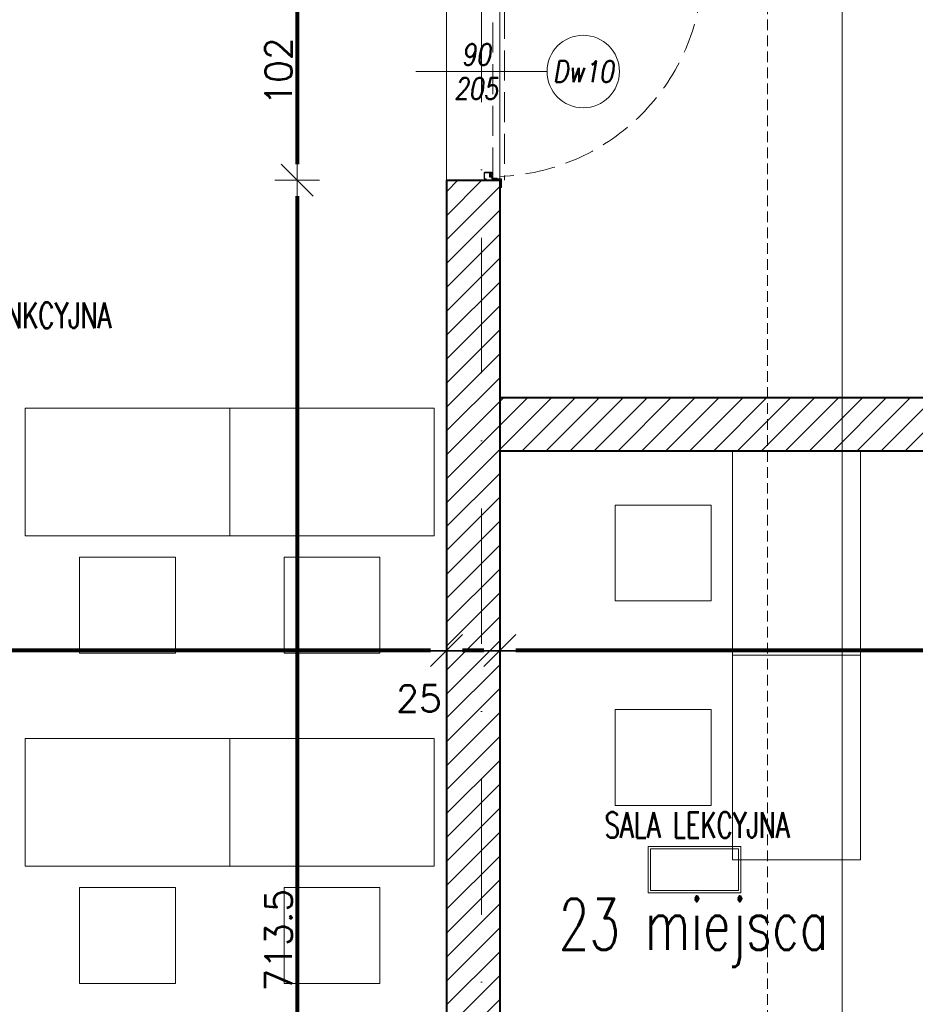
# Model space of a CAD drawing. Header units: metres. Extents: x 7408630 to 15602436, y 5561464 to 13303678.
# Tile 14 of 123: x 7414145 to 7414565, y 5562489 to 5562951. Entities that reach past the tile are written whole.
import ezdxf
from ezdxf.enums import TextEntityAlignment as Align

# ---------------------------------------------------------------- set-up
doc = ezdxf.new("R2010")
doc.units = ezdxf.units.M
doc.header["$MEASUREMENT"] = 0
for name, pattern in [('CARKOVANA', [7.5, 5, -2.5]), ('CENTER', [0.6, 0.375, -0.075, 0.075, -0.075]), ('DASHDOT', [25.4, 12.7, -6.35, 0, -6.35]), ('Hidden Line', [391.222223, 282.222223, -109])]:
    doc.linetypes.add(name, pattern=pattern)
for name, color, linetype, lineweight in [('!! 0_Opis_pom', 9, 'Continuous', 13), ('!! 0_Osie', 1, 'DASHDOT', 13), ('!! 1_ proj wyposdażenie', 42, 'Continuous', 5), ('!! 1_drzwi opis', 151, 'Continuous', 9), ('!! 1_drzwi-linia', 213, 'Continuous', 5), ('!! 1_hatch projektowane ściany', 4, 'Continuous', 5), ('!! 1_OPIS POM NOWE', 140, 'Continuous', 5), ('!! 1_PROJ Sciany', 2, 'Continuous', 40), ('!! wymiary osi', 250, 'Continuous', 5), ('0-osie-liniA', 14, 'DASHDOT', 5), ('Granica', 112, 'Continuous', 80)]:
    doc.layers.add(name, color=color, linetype=linetype, lineweight=lineweight)
doc.layers.add('!! 0_ramki', color=66, linetype='Continuous', lineweight=9, plot=False)
doc.layers.add('Powierzchnia', color=140, linetype='Continuous', lineweight=5, plot=False)
doc.layers.add('!! 1_Wyburzenia', color=252, linetype='CARKOVANA', lineweight=13, true_color=0x696969)
doc.styles.add('50', font='ROMANS.shx', dxfattribs={"width": 0.8, "oblique": 10, "height": 10})
doc.styles.add('ARIAL', font='tahoma.ttf')
doc.styles.add('TXT', font='simplex.shx')
doc.dimstyles.new('DIM50', dxfattribs={"dimscale": 5, "dimtxt": 2, "dimasz": 1, "dimexe": 0, "dimexo": 0, "dimgap": 0.5, "dimtad": 1, "dimdec": 4, "dimrnd": 0.5, "dimdsep": 46, "dimtxsty": 'TXT', "dimblk": 'TICK1', "dimblk1": 'TICK1', "dimblk2": 'TICK1', "dimsah": 1, "dimcen": 0, "dimse1": 1, "dimse2": 1, "dimclrd": 1, "dimclre": 7, "dimclrt": 9, "dimadec": 0, "dimazin": 0, "dimtfac": 1, "dimtdec": 4, "dimtmove": 2, "dimatfit": 3, "dimldrblk": 'TICK1', "dimfxl": 1, "dimtolj": 1, "dimarcsym": 0})

# ---------------------------------------------------------------- blocks, each defined once
blk = doc.blocks.new('BLOK OSI')
at = {"layer": '0-osie-liniA', "ltscale": 5}
blk.add_lwpolyline([(52592.21142, -193637.0088), (52592.21142, -199860.81919)], dxfattribs=at)
blk = doc.blocks.new('8544-EI60')
at = {"color": 254, "true_color": 0xe9d9be}
for p, q in [((-5.3, 0), (6, 0)), ((6, 0), (7.4, -1.4)), ((-7.5, -2.2), (-7.5, -2.2)), ((-7.5, -5.2), (-7.5, -5.2)), ((-7.5, -8.2), (-7.5, -8.2)), ((-5.6, -0.1), (-7.4, -1.9)), ((-5.5, -3), (-7.4, -4.9)), ((-5.5, -6), (-7.4, -7.9)), ((-5.5, -1.4), (-6.6, -2.6)), ((-5.5, -4.4), (-6.6, -5.6)), ((-5.5, -7.4), (-6.6, -8.6)), ((-5.5, -3), (-5.5, -1.4)), ((-5.5, -6), (-5.5, -4.4)), ((-5.5, -7.4), (-5.3, -8)), ((-5.3, -8), (-1.2, -8)), ((-4.5, -3.9), (-4.5, -1)), ((-4.5, -1), (5, -1)), ((-4.5, -3.9), (0.4, -2.7)), ((-4.5, -5), (0.1, -3.8)), ((-4.5, -7), (-4.5, -5)), ((-4.5, -7), (-1.2, -7)), ((-0.7, -8.5), (-1.1, -12.4)), ((0.3, -8.6), (-0.1, -12.1)), ((3.1, -13.5), (-0.1, -13.5)), ((0.1, -3.8), (5.2, -7.4)), ((3, -12.5), (0.3, -12.5)), ((0.4, -2.7), (5, -6.1)), ((5, -6.1), (5, -1)), ((6, -1.4), (6.6, -2.1)), ((6, -3.2), (6, -1.4)), ((6, -3.2), (7.4, -4.5)), ((6, -4.6), (6.6, -5.3)), ((6, -6), (6, -4.6)), ((6.7, -6.4), (7.5, -6)), ((7.5, -1.7), (7.5, -1.7)), ((7.5, -4.9), (7.5, -4.9)), ((7.5, -8), (7.6, -9.4))]:
    blk.add_line(p, q, dxfattribs=at)
for centre, radius, start, end in [((-5.3, -0.5), 0.5, 90, 135), ((-7, -2.2), 0.5, 135, 180), ((-7, -2.2), 0.5, 180, 315), ((-7, -5.2), 0.5, 135, 180), ((-7, -5.2), 0.5, 180, 315), ((-7, -8.2), 0.5, 135, 180), ((-7, -8.2), 0.5, 180, 315), ((-1.2, -8.5), 1.5, 354.4366, 90), ((-1.2, -8.5), 0.5, 354.4366, 90), ((0.4, -12.5), 1.5, 174.4366, 180.4125), ((-0.1, -12.5), 1, 180.4125, 270), ((0.3, -12.1), 0.4, 174.4366, 270), ((3, -11.5), 1, 270, 290.1212), ((3.1, -12.5), 1, 270, 288.9845), ((0.1, -3.8), 9.19, 290.1212, 302.4406), ((0.1, -3.8), 10.2, 288.9845, 310.5414), ((3.7, -9.5), 2.5, 302.4406, 54.3761), ((6.5, -6), 0.5, 180, 296.5747), ((7, -1.7), 0.5, 225, 0), ((7, -4.9), 0.5, 225, 0), ((5.1, -9.7), 2.5, 310.5414, 5.5701), ((7, -1.7), 0.5, 0, 45), ((7, -4.9), 0.5, 0, 45)]:
    blk.add_arc(centre, radius, start, end, dxfattribs=at)
blk = doc.blocks.new('zaw-dr-90-p')
at = {"color": 2, "linetype": 'CENTER', "ltscale": 0.2}
for p, q in [((12, 0), (-12, 0)), ((0, 12), (0, -12)), ((24.5, 24), (31, 24)), ((24.5, 19), (31, 19))]:
    blk.add_line(p, q, dxfattribs=at)
at = {"ltscale": 0.2}
for p, q in [((10, 12), (6.5, 12)), ((10, 0), (10, 6.5))]:
    blk.add_line(p, q, dxfattribs=at)
blk.add_lwpolyline([(0, 6.5), (23.5, 6.5, 0.414214), (28, 11), (28, 31), (24.5, 31), (24.5, 11, -0.414214), (23.5, 10), (0, 10, 4.561698), (7.6, 6.5), (4.9, 4.2)], format="xyb", dxfattribs=at)
blk.add_lwpolyline([(-0.2, -0.2), (-2.5, -0.2), (-2.5, 0.2), (-0.2, 0.2), (-0.2, 2.5), (0.2, 2.5), (0.2, 0.2), (2.8, 0.2), (2.8, -0.2), (0.2, -0.2), (0.2, -2.8), (-0.2, -2.8)], close=True)
blk.add_lwpolyline([(10, 10), (10, 39), (6.5, 39), (6.5, 10)], dxfattribs=at)
blk.add_circle((0, 0), 6.5, dxfattribs=at)
blk = doc.blocks.new('drzwi 90- sc 12')
h = blk.add_hatch()
h.set_pattern_fill('ANSI37', color=256, scale=0.022, angle=0.001, style=0)
h.set_pattern_definition([(45.0010491, (2407.02095, 648.17796), (-0.04939231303, 0.04939050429), []), (135.0010491, (2407.02095, 648.17796), (-0.04939050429, -0.04939231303), [])])
h.paths.add_polyline_path([(-13715.37, 20305.72), (-13715.57, 20305.72), (-13715.57, 20307.72), (-13715.37, 20307.72)])
h = blk.add_hatch()
h.set_pattern_fill('ANSI37', color=256, scale=0.022, angle=0.001, style=0)
h.set_pattern_definition([(135.0010491, (4473.9854, -4604.62511), (0.04939050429, 0.04939231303), []), (45.0010491, (4473.9854, -4604.62511), (0.04939231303, -0.04939050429), [])])
h.paths.add_polyline_path([(-13617.17, 20305.72), (-13616.97, 20305.72), (-13616.97, 20306.72), (-13617.17, 20306.72)])
h.paths.add_polyline_path([(-13617.17, 20306.72), (-13616.97, 20306.72), (-13616.97, 20307.72), (-13617.17, 20307.72)])
for p, q in [((-13620.32, 20410.16), (-13620.32, 20313.77)), ((-13618, 20409.86), (-13620.32, 20409.86)), ((-13616.12, 20410.26), (-13620.22, 20410.26)), ((-13616.12, 20410.26), (-13620, 20410.26)), ((-13618.17, 20410.26), (-13618.17, 20409.96)), ((-13618.17, 20410.26), (-13616.22, 20410.26)), ((-13618.17, 20410.26), (-13616.22, 20410.26)), ((-13618.17, 20409.96), (-13616.22, 20409.96)), ((-13618, 20404.16), (-13618, 20409.96)), ((-13617.9, 20404.16), (-13617.9, 20409.96)), ((-13617.77, 20410.26), (-13616.92, 20411.46)), ((-13616.92, 20410.26), (-13616.92, 20411.46)), ((-13616.62, 20411.46), (-13616.92, 20411.46)), ((-13616.62, 20411.46), (-13616.92, 20411.46)), ((-13616.62, 20410.26), (-13616.62, 20411.46)), ((-13616.62, 20410.26), (-13616.62, 20411.26)), ((-13616.62, 20410.66), (-13616.62, 20410.86)), ((-13616.5, 20404.16), (-13616.5, 20409.96)), ((-13616.4, 20404.16), (-13616.4, 20409.96)), ((-13614.92, 20409.86), (-13616.4, 20409.86)), ((-13616.22, 20410.26), (-13616.22, 20409.96)), ((-13616.22, 20409.96), (-13616.22, 20410.26)), ((-13616.12, 20410.26), (-13616.12, 20411.46)), ((-13616.12, 20411.46), (-13615.02, 20411.46)), ((-13614.92, 20411.36), (-13614.92, 20313.77)), ((-13618, 20404.76), (-13620.32, 20404.76)), ((-13616.4, 20404.76), (-13614.92, 20404.76)), ((-13620.32, 20404.16), (-13614.92, 20404.16)), ((-13620.32, 20403.36), (-13614.92, 20403.36)), ((-13618, 20402.76), (-13620.32, 20402.76)), ((-13618, 20400.34), (-13618, 20403.36)), ((-13618, 20400.34), (-13616.4, 20400.34)), ((-13617.9, 20400.84), (-13617.9, 20403.36)), ((-13616.5, 20400.84), (-13617.9, 20400.84)), ((-13617.9, 20400.84), (-13616.5, 20400.84)), ((-13616.5, 20400.84), (-13616.5, 20403.36)), ((-13616.4, 20400.34), (-13616.4, 20403.36)), ((-13616.4, 20402.76), (-13614.92, 20402.76)), ((-13619.54, 20398.92), (-13623.37, 20398.92)), ((-13619.54, 20398.92), (-13623.37, 20398.92)), ((-13620.32, 20313.47), (-13620.32, 20317.97)), ((-13614.92, 20312.27), (-13614.92, 20317.97)), ((-13614.92, 20313.77), (-13620.32, 20313.77)), ((-13618.22, 20313.37), (-13620.22, 20313.37)), ((-13618.22, 20313.67), (-13618.22, 20313.37)), ((-13618.22, 20313.67), (-13616.42, 20313.67)), ((-13615.92, 20313.17), (-13615.92, 20312.17)), ((-13615.92, 20312.17), (-13615.02, 20312.17)), ((-13715.57, 20308.32), (-13715.57, 20308.56)), ((-13715.57, 20307.69), (-13715.57, 20308.56)), ((-13715.57, 20307.82), (-13715.57, 20308.56)), ((-13715.57, 20307.72), (-13715.37, 20307.72)), ((-13617.77, 20311.12), (-13617.77, 20305.72)), ((-13617.77, 20311.12), (-13617.77, 20305.72)), ((-13617.37, 20309.92), (-13617.37, 20305.82)), ((-13616.17, 20309.92), (-13617.37, 20309.92)), ((-13616.17, 20309.92), (-13616.17, 20311.02)), ((-13715.77, 20301.96), (-13716.27, 20301.96)), ((-13616.77, 20301.96), (-13616.27, 20301.96))]:
    blk.add_line(p, q)
at = {"ltscale": 0.2}
for p, q in [((-13621.38, 20404.81), (-13624.98, 20404.81)), ((-13621.38, 20406.26), (-13621.38, 20401.26)), ((-13620.32, 20406.56), (-13621.08, 20406.56)), ((-13614.92, 20406.56), (-13614.16, 20406.56)), ((-13613.86, 20406.26), (-13613.86, 20401.26)), ((-13613.86, 20404.81), (-13610.26, 20404.81)), ((-13613.36, 20405.01), (-13613.36, 20404.81)), ((-13613.36, 20405.01), (-13612.86, 20405.01)), ((-13612.86, 20405.01), (-13612.86, 20404.81)), ((-13624.98, 20401.86), (-13624.58, 20395.61)), ((-13621.38, 20402.71), (-13622.87, 20402.71)), ((-13620.32, 20400.96), (-13621.08, 20400.96)), ((-13614.92, 20400.96), (-13614.16, 20400.96)), ((-13613.86, 20402.71), (-13612.38, 20402.71)), ((-13610.26, 20401.86), (-13610.66, 20395.61))]:
    blk.add_line(p, q, dxfattribs=at)
at = {"linetype": 'Hidden Line', "lineweight": 9, "ltscale": 0.05}
for p, q in [((-13616.27, 20311.12), (-13716.27, 20311.12)), ((-13715.07, 20305.72), (-13617.47, 20305.72))]:
    blk.add_line(p, q, dxfattribs=at)
for points in [[(-13665.27, 20284.96), (-13665.27, 20325.83)], [(-13715.37, 20307.72), (-13715.37, 20305.72), (-13715.57, 20305.72), (-13715.57, 20307.72)], [(-13615.57, 20309.64), (-13615.32, 20309.64), (-13615.32, 20309.82), (-13616.32, 20309.82), (-13616.32, 20309.64), (-13615.92, 20309.64)]]:
    blk.add_lwpolyline(points)
at = {"lineweight": 30}
for points in [[(-13716.27, 20308.92), (-13721.27, 20308.92)], [(-13716.27, 20308.92), (-13716.27, 20296.92)], [(-13614.27, 20308.92), (-13609.27, 20308.92)], [(-13614.27, 20308.92), (-13614.27, 20296.92)]]:
    blk.add_lwpolyline(points, dxfattribs=at)
at = {"ltscale": 0.2}
for points in [[(-13715.57, 20307.51), (-13715.57, 20309.48, 0.414214), (-13715.91, 20309.82), (-13719.43, 20309.82, 0.414214), (-13719.77, 20309.48), (-13719.77, 20308.92), (-13719.59, 20308.92), (-13719.59, 20309.48, -0.414214), (-13719.43, 20309.64), (-13716.97, 20309.64)], [(-13716.97, 20309.64), (-13715.91, 20309.64, -0.414214), (-13715.75, 20309.48), (-13715.75, 20307.51)], [(-13715.75, 20307.76), (-13715.75, 20305.58, 0.414214), (-13715.41, 20305.24), (-13714.96, 20305.24, -0.414214), (-13714.8, 20305.08), (-13714.8, 20304.48, 0.414214), (-13714.46, 20304.14), (-13713.28, 20304.14, 0.414214), (-13712.94, 20304.48), (-13712.94, 20305.15, -1), (-13712.75, 20305.15), (-13712.75, 20301.96, -0.414214), (-13712.91, 20301.8), (-13715.43, 20301.8, -0.414214), (-13715.59, 20301.96), (-13715.59, 20302.52), (-13715.77, 20302.52), (-13715.77, 20301.96, 0.414214), (-13715.43, 20301.62), (-13712.91, 20301.62, 0.414214), (-13712.57, 20301.96), (-13712.57, 20305.15, 1), (-13713.12, 20305.15), (-13713.12, 20304.48, -0.414214), (-13713.28, 20304.32), (-13714.46, 20304.32, -0.414214), (-13714.62, 20304.48), (-13714.62, 20305.08, 0.414214), (-13714.96, 20305.42), (-13715.41, 20305.42, -0.414214), (-13715.57, 20305.58), (-13715.57, 20307.64)], [(-13615.92, 20309.64), (-13616.63, 20309.64, 0.414214), (-13616.79, 20309.48), (-13616.79, 20305.58, -0.414214), (-13617.13, 20305.24), (-13617.58, 20305.24, 0.414214), (-13617.74, 20305.08), (-13617.74, 20304.48, -0.414214), (-13618.08, 20304.14), (-13619.26, 20304.14, -0.414214), (-13619.6, 20304.48), (-13619.6, 20305.15, 1), (-13619.79, 20305.15), (-13619.79, 20301.96, 0.414214), (-13619.63, 20301.8), (-13617.11, 20301.8, 0.414214), (-13616.95, 20301.96), (-13616.95, 20302.52), (-13616.77, 20302.52), (-13616.77, 20301.96, -0.414214), (-13617.11, 20301.62), (-13619.63, 20301.62, -0.414214), (-13619.97, 20301.96), (-13619.97, 20305.15, -1), (-13619.42, 20305.15), (-13619.42, 20304.48, 0.414214), (-13619.26, 20304.32), (-13618.08, 20304.32, 0.414214), (-13617.92, 20304.48), (-13617.92, 20305.08, -0.414214), (-13617.58, 20305.42), (-13617.13, 20305.42, 0.414214), (-13616.97, 20305.58), (-13616.97, 20309.48, -0.414214), (-13616.63, 20309.82), (-13613.11, 20309.82, -0.414214), (-13612.77, 20309.48), (-13612.77, 20308.92), (-13612.95, 20308.92), (-13612.95, 20309.48, 0.414214), (-13613.11, 20309.64), (-13615.57, 20309.64)], [(-13616.43, 20309.49), (-13616.43, 20309.64), (-13616.63, 20309.64, 0.414214), (-13616.79, 20309.48), (-13616.79, 20306.14), (-13615.99, 20306.14), (-13615.99, 20306.34), (-13614.39, 20306.34), (-13614.39, 20309.64), (-13614.93, 20309.64), (-13614.93, 20309.49)]]:
    blk.add_lwpolyline(points, format="xyb", dxfattribs=at)
for points in [[(-13616.97, 20307.72), (-13617.17, 20307.72), (-13617.17, 20305.72), (-13616.97, 20305.72)], [(-13616.79, 20308.82), (-13616.97, 20308.82), (-13616.97, 20307.42), (-13616.79, 20307.42)]]:
    blk.add_lwpolyline(points, close=True)
for centre, radius, start, end in [((-13620.22, 20410.16), 0.1, 90, 180), ((-13615.02, 20411.36), 0.1, 0, 90), ((-13620.22, 20313.47), 0.1, 180, 270), ((-13616.42, 20313.17), 0.5, 0, 90), ((-13615.02, 20312.27), 0.1, 270, 0), ((-13616.27, 20311.02), 0.1, 0, 90), ((-13617.47, 20305.82), 0.1, 270, 0)]:
    blk.add_arc(centre, radius, start, end)
for centre, radius, start, end in [((-13624.98, 20403.76), 1.05, 90, 180), ((-13621.08, 20406.26), 0.3, 90, 180), ((-13614.16, 20406.26), 0.3, 0, 90), ((-13610.26, 20403.76), 1.05, 0, 90), ((-13623.93, 20401.96), 1.05, 58.6119, 185.465), ((-13622.87, 20403.71), 1, 238.6119, 270), ((-13621.08, 20401.26), 0.3, 180, 270), ((-13614.16, 20401.26), 0.3, 270, 0), ((-13612.38, 20403.71), 1, 270, 301.3881), ((-13611.31, 20401.96), 1.05, 354.535, 121.3881), ((-13625.63, 20393.35), 0.74, 198.9246, 270), ((-13609.61, 20393.35), 0.74, 270, 341.0754)]:
    blk.add_arc(centre, radius, start, end, dxfattribs=at)
at = {"linetype": 'Hidden Line', "lineweight": 9, "ltscale": 0.05}
blk.add_arc((-13615.5, 20305.14), 99.12, 94.8005, 177.6944, dxfattribs=at)
at = {"ltscale": 0.2}
blk.add_ellipse((-13625.63, 20395.61), major_axis=(0, 3), ratio=0.347016, start_param=3.132997, end_param=4.712389, dxfattribs=at)
at = {"ltscale": 0.2, "extrusion": (0, 0, -1)}
blk.add_ellipse((-13609.62, 20395.61), major_axis=(0, 3), ratio=0.347016, start_param=3.132997, end_param=4.712389, dxfattribs=at)
at = {"ltscale": 0.2}
for points in [[(-13626.03, 20403.76), (-13626.09, 20403.41), (-13626.32, 20401.88), (-13626.44, 20399.16), (-13626.83, 20395.94), (-13626.48, 20393.94), (-13626.33, 20393.11)], [(-13609.21, 20403.76), (-13609.16, 20403.41), (-13608.93, 20401.88), (-13608.8, 20399.16), (-13608.41, 20395.94), (-13608.76, 20393.94), (-13608.91, 20393.11)]]:
    blk.add_open_spline(points, degree=3, knots=[0, 0, 0, 0, 1.06066, 4.623314, 8.177981, 10.699943, 10.699943, 10.699943, 10.699943], dxfattribs=at)
at = {"xscale": 0.09999999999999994, "yscale": 0.09999999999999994, "zscale": 0.09999999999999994, "rotation": 180.0000000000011}
for name, p in [('zaw-dr-90-p', (-13614.92, 20310.92)), ('8544-EI60', (-13618.67, 20304.32))]:
    blk.add_blockref(name, p, dxfattribs=at)
at = {"extrusion": (0, 0, -1), "xscale": 0.09999999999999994, "yscale": 0.09999999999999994, "zscale": -0.1, "rotation": 179.9999999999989}
blk.add_blockref('8544-EI60', (13713.87, 20304.32), dxfattribs=at)
blk = doc.blocks.new('1_ok-opis')
blk.add_line((0, 111.61), (0, 50))
blk.add_circle((0, 128.61), 17)
at = {"style": '50', "oblique": 10, "width": 0.8}
for tag, rotation, p in [('NR', 90, (0, 128.61)), ('NR', 270, (0, 128.61)), ('SZEROKOŚĆ', 90, (-8, 78.29)), ('WYSOKOŚĆ', 270, (-8, 78.29)), ('SZEROKOŚĆ', 270, (8, 78.29)), ('WYSOKOŚĆ', 90, (8, 78.29))]:
    blk.add_attdef(tag, text='', height=10, rotation=rotation, dxfattribs=at).set_placement(p, align=Align.MIDDLE)
blk = doc.blocks.new('TICK1')
at = {"color": 0}
for p, q in [((0, -1.4), (0, 1.4)), ((0, 0), (-1, 0))]:
    blk.add_line(p, q, dxfattribs=at)
at = {"color": 2}
blk.add_line((-1, -1), (1, 1), dxfattribs=at)
blk = doc.blocks.new('*D915')
at = {"layer": '!! wymiary osi', "color": 1, "lineweight": -2, "transparency": 16777216}
blk.add_line((74949.45, -198665.09), (74949.45, -198752.09), dxfattribs=at)
at = {"layer": 'DEFPOINTS', "color": 0, "transparency": 16777216}
for p in [(75019.42, -198657.59), (74949.45, -198759.59), (75019.42, -198759.59)]:
    blk.add_point(p, dxfattribs=at)
at = {"layer": '!! wymiary osi', "color": 1, "lineweight": -2, "transparency": 16777216, "xscale": 7.5, "yscale": 7.5, "zscale": 7.5}
for p, rotation in [((74949.45, -198657.59), 90), ((74949.45, -198759.59), 270)]:
    blk.add_blockref('TICK1', p, dxfattribs=dict(at, rotation=rotation))
at = {"layer": '!! wymiary osi', "color": 9, "transparency": 16777216, "insert": (74940.7, -198708.59), "char_height": 12.5, "attachment_point": 5, "rotation": 90, "style": 'TXT'}
blk.add_mtext('\\A1;102', dxfattribs=at)
blk = doc.blocks.new('*D916')
at = {"layer": '!! wymiary osi', "color": 1, "lineweight": -2, "transparency": 16777216}
blk.add_line((74949.45, -198767.09), (74949.45, -199465.63), dxfattribs=at)
at = {"layer": 'DEFPOINTS', "color": 0, "transparency": 16777216}
for p in [(75019.42, -198759.59), (74949.45, -199473.13), (75019.42, -199473.13)]:
    blk.add_point(p, dxfattribs=at)
at = {"layer": '!! wymiary osi', "color": 1, "lineweight": -2, "transparency": 16777216, "xscale": 7.5, "yscale": 7.5, "zscale": 7.5}
for p, rotation in [((74949.45, -198759.59), 90), ((74949.45, -199473.13), 270)]:
    blk.add_blockref('TICK1', p, dxfattribs=dict(at, rotation=rotation))
at = {"layer": '!! wymiary osi', "color": 9, "transparency": 16777216, "insert": (74940.7, -199116.36), "char_height": 12.5, "attachment_point": 5, "rotation": 90, "style": 'TXT'}
blk.add_mtext('\\A1;713.5', dxfattribs=at)
blk = doc.blocks.new('*D942')
at = {"layer": '!! wymiary osi', "color": 1, "lineweight": -2, "transparency": 16777216}
blk.add_line((75749.77, -198980.41), (75051.92, -198980.41), dxfattribs=at)
at = {"layer": 'DEFPOINTS', "color": 0, "transparency": 16777216}
for p in [(75044.42, -198918.58), (75757.27, -198918.58), (75044.42, -198980.41)]:
    blk.add_point(p, dxfattribs=at)
at = {"layer": '!! wymiary osi', "color": 1, "lineweight": -2, "transparency": 16777216, "xscale": 7.5, "yscale": 7.5, "zscale": 7.5, "rotation": 180}
blk.add_blockref('TICK1', (75044.42, -198980.41), dxfattribs=at)
at = {"layer": '!! wymiary osi', "color": 1, "lineweight": -2, "transparency": 16777216, "xscale": 7.5, "yscale": 7.5, "zscale": 7.5}
blk.add_blockref('TICK1', (75757.27, -198980.41), dxfattribs=at)
at = {"layer": '!! wymiary osi', "color": 9, "transparency": 16777216, "insert": (75400.85, -198971.66), "char_height": 12.5, "attachment_point": 5, "style": 'TXT'}
blk.add_mtext('\\A1;713', dxfattribs=at)
blk = doc.blocks.new('*D943')
at = {"layer": '!! wymiary osi', "color": 1, "lineweight": -2, "transparency": 16777216}
blk.add_line((75036.92, -198980.41), (75026.92, -198980.41), dxfattribs=at)
at = {"layer": 'DEFPOINTS', "color": 0, "transparency": 16777216}
for p in [(75019.42, -198918.58), (75044.42, -198918.58), (75019.42, -198980.41)]:
    blk.add_point(p, dxfattribs=at)
at = {"layer": '!! wymiary osi', "color": 1, "lineweight": -2, "transparency": 16777216, "xscale": 7.5, "yscale": 7.5, "zscale": 7.5, "rotation": 180}
blk.add_blockref('TICK1', (75019.42, -198980.41), dxfattribs=at)
at = {"layer": '!! wymiary osi', "color": 1, "lineweight": -2, "transparency": 16777216, "xscale": 7.5, "yscale": 7.5, "zscale": 7.5}
blk.add_blockref('TICK1', (75044.42, -198980.41), dxfattribs=at)
at = {"layer": '!! wymiary osi', "color": 9, "transparency": 16777216, "insert": (75006.54, -199002.91), "char_height": 12.5, "attachment_point": 5, "style": 'TXT'}
blk.add_mtext('\\A1;25', dxfattribs=at)
blk = doc.blocks.new('*D944')
at = {"layer": '!! wymiary osi', "color": 1, "lineweight": -2, "transparency": 16777216}
blk.add_line((75011.92, -198980.41), (74482.42, -198980.41), dxfattribs=at)
at = {"layer": 'DEFPOINTS', "color": 0, "transparency": 16777216}
for p in [(74474.92, -198918.58), (75019.42, -198918.58), (74474.92, -198980.41)]:
    blk.add_point(p, dxfattribs=at)
at = {"layer": '!! wymiary osi', "color": 1, "lineweight": -2, "transparency": 16777216, "xscale": 7.5, "yscale": 7.5, "zscale": 7.5, "rotation": 180}
blk.add_blockref('TICK1', (74474.92, -198980.41), dxfattribs=at)
at = {"layer": '!! wymiary osi', "color": 1, "lineweight": -2, "transparency": 16777216, "xscale": 7.5, "yscale": 7.5, "zscale": 7.5}
blk.add_blockref('TICK1', (75019.42, -198980.41), dxfattribs=at)
at = {"layer": '!! wymiary osi', "color": 9, "transparency": 16777216, "insert": (74747.17, -198971.66), "char_height": 12.5, "attachment_point": 5, "style": 'TXT'}
blk.add_mtext('\\A1;544.5', dxfattribs=at)
blk = doc.blocks.new('A$C9c944097')
at = {"layer": '!! 1_hatch projektowane ściany'}
h = blk.add_hatch(dxfattribs=at)
h.set_pattern_fill('ANSI31', color=256, scale=2.5)
h.set_pattern_definition([(45, (-71376.923, 194378.116), (-5.61266008, 5.61266008), [])])
h.paths.add_polyline_path([(3667.5, -5093.51195), (3667.5, -4508.47453), (4380.35106, -4508.47453), (4380.35106, -4483.47453), (3667.5, -4483.47453), (3667.5, -4381.35457), (3642.5, -4381.35457), (3642.5, -5093.51195)])
at = {"layer": '!! 0_ramki'}
for points in [[(2343.21774, -4602.5562), (2343.21774, -402.5562), (5313.21774, -402.5562), (5313.21774, -4602.5562)], [(-371.78226, -2736.72437), (3828.21774, -2736.72437), (3828.21774, -5706.72437), (-371.78226, -5706.72437)]]:
    blk.add_lwpolyline(points, close=True, dxfattribs=at)
at = {"layer": '!! 1_ proj wyposdażenie'}
for points in [[(3540.82377, -4548.47453), (3540.82377, -4488.47453), (3444.82377, -4488.47453), (3444.82377, -4548.47453)], [(3636.82377, -4548.47453), (3636.82377, -4488.47453), (3540.82377, -4488.47453), (3540.82377, -4548.47453)], [(3776.75049, -4604.47453), (3836.75049, -4604.47453), (3836.75049, -4508.47453), (3776.75049, -4508.47453)], [(3721.75049, -4578.97453), (3721.75049, -4533.97453), (3766.75049, -4533.97453), (3766.75049, -4578.97453)], [(3515.32377, -4603.47453), (3470.32377, -4603.47453), (3470.32377, -4558.47453), (3515.32377, -4558.47453)], [(3611.32377, -4603.47453), (3566.32377, -4603.47453), (3566.32377, -4558.47453), (3611.32377, -4558.47453)], [(3776.75049, -4700.47453), (3836.75049, -4700.47453), (3836.75049, -4604.47453), (3776.75049, -4604.47453)], [(3721.75049, -4674.97453), (3721.75049, -4629.97453), (3766.75049, -4629.97453), (3766.75049, -4674.97453)], [(3540.82377, -4703.47453), (3540.82377, -4643.47453), (3444.82377, -4643.47453), (3444.82377, -4703.47453)], [(3636.82377, -4703.47453), (3636.82377, -4643.47453), (3540.82377, -4643.47453), (3540.82377, -4703.47453)], [(3515.32377, -4758.47453), (3470.32377, -4758.47453), (3470.32377, -4713.47453), (3515.32377, -4713.47453)], [(3611.32377, -4758.47453), (3566.32377, -4758.47453), (3566.32377, -4713.47453), (3611.32377, -4713.47453)]]:
    blk.add_lwpolyline(points, close=True, dxfattribs=at)
at = {"layer": '!! 1_hatch projektowane ściany'}
blk.add_lwpolyline([(3667.5, -5095.01195), (3667.5, -4508.47453), (4380.35106, -4508.47453), (4380.35106, -4483.47453), (3667.5, -4483.47453), (3667.5, -4381.35457), (3642.5, -4381.35457), (3642.5, -5095.01195)], close=True, dxfattribs=at)
at = {"layer": '!! 1_OPIS POM NOWE'}
for points in [[(3737.19342, -4715.9724), (3780.71342, -4715.9724), (3780.71342, -4694.2124), (3737.19342, -4694.2124)], [(3738.28142, -4714.8844), (3779.62542, -4714.8844), (3779.62542, -4695.3004), (3738.28142, -4695.3004)]]:
    blk.add_lwpolyline(points, close=True, dxfattribs=at)
at = {"layer": '!! 1_PROJ Sciany'}
for points in [[(3642.5, -4381.47453), (3642.5, -5095.01195)], [(3642.5, -4381.47453), (3667.5, -4381.47453)], [(3667.5, -4381.47453), (3667.5, -5095.01195)], [(3667.5, -4483.47453), (4380.35106, -4483.47453)], [(3667.5, -4508.47453), (4380.35106, -4508.47453)]]:
    blk.add_lwpolyline(points, dxfattribs=at)
at = {"layer": '!! 1_Wyburzenia'}
blk.add_lwpolyline([(3793.16653, 726.38504), (3793.16653, -5421.62172)], dxfattribs=at)
at = {"layer": 'Powierzchnia'}
for points in [[(3098, -3977.47213), (3667.5, -3977.47213), (3667.5, -4483.47453), (4784.25049, -4483.47453), (4784.25048, -4200.51501), (3893, -4200.51501), (3893, -3710.51195), (3098, -3710.51195)], [(3098, -5095.01195), (3642.5, -5095.01195), (3642.5, -4241.47453), (3098, -4241.47453)], [(3667.5, -4508.47453), (4556.75049, -4508.47453), (4556.75049, -5095.01195), (3667.5, -5095.01195)]]:
    blk.add_lwpolyline(points, close=True, dxfattribs=at)
at = {"layer": '!! 0_Osie'}
blk.add_blockref('BLOK OSI', (-48933.21142, 194439.57635), dxfattribs=at)
at = {"layer": '!! 1_drzwi opis'}
ref = blk.add_blockref('1_ok-opis', (3578.09115, -4330.47456), dxfattribs=dict(at, xscale=-1, rotation=269.9999963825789))
ref.add_attrib('WYSOKOŚĆ', '90', dxfattribs={"layer": '0', "height": 10, "rotation": 359.9999964, "style": '50', "oblique": 10, "width": 0.8}).set_placement((3656.382, -4322.47457), align=Align.MIDDLE)
ref.add_attrib('SZEROKOŚĆ', '205', dxfattribs={"layer": '0', "height": 10, "rotation": 359.9999964, "style": '50', "oblique": 10, "width": 0.8}).set_placement((3656.382, -4338.47457), align=Align.MIDDLE)
ref.add_attrib('NR', 'Dw10', dxfattribs={"layer": '0', "height": 10, "rotation": 359.9999964, "style": '50', "oblique": 10, "width": 0.8}).set_placement((3706.70239, -4330.47457), align=Align.MIDDLE)
at = {"layer": '!! 1_drzwi-linia', "xscale": -1, "rotation": 270}
blk.add_blockref('drzwi 90- sc 12', (-16641.42434, 9334.7951), dxfattribs=at)
at = {"layer": '!! 0_Opis_pom', "ltscale": 0.7, "style": 'ARIAL'}
for tag, p in [('B2,14', (2497.12282, -23.97252)), ('B2,12', (1965.56932, -35.77631)), ('B2,11', (1692.08817, -60.77765)), ('B2,16', (3818.15438, -63.71828)), ('B2,19.1', (5324.74708, -87.92078)), ('B2,17', (4129.82322, -93.25972)), ('B2,10', (1351.71035, -111.25665)), ('B2,15', (3189.46558, -109.69496)), ('B2,13', (2272.99389, -121.89624)), ('A2,5', (1075.52681, -127.78965)), ('B2,18', (4545.51277, -234.12017)), ('B2,19', (5775.76711, -239.42159)), ('A2,4', (318.83322, -329.3265)), ('A2.1', (994.53557, -353.44633)), ('B2.7', (3171.3557, -458.01164)), ('A2.2', (994.53557, -692.67095)), ('B2.2', (3599.26223, -690.3637)), ('B2,21', (4593.23787, -912.69388)), ('B2,9', (1798.58924, -939.09545)), ('A2.3', (455.44717, -940.66614)), ('B2,4', (3116.67143, -940.65712)), ('B2,3', (3297.35823, -941.16418)), ('B2,8', (2517.28573, -960.07338)), ('B2,20', (5834.09772, -965.70749)), ('B2.1', (3927.81794, -970.24709)), ('B2,5', (3309.56672, -1129.12418)), ('B2,6', (3122.36837, -1171.43557)), ('C2,2', (3435.86614, -1487.77973)), ('C2,1', (3957.73656, -2408.10352)), ('C2,3', (3457.72791, -2555.15039)), ('D1,1', (2554.19917, -3205.91504)), ('C2,4', (3866.78124, -3285.77383)), ('D1,4', (1780.27581, -3366.18103)), ('D1,6', (1380.86316, -3373.10994)), ('D1,3', (2098.36626, -3546.18257)), ('C2,5', (3178.15957, -3610.67242)), ('D1,5', (1914.6928, -3621.18339)), ('D1,2', (2201.15492, -3794.18451)), ('D1,7', (477.95048, -4408.76849)), ('D1,8', (338.43039, -4834.32895))]:
    blk.add_attdef(tag, text='', height=11.968, dxfattribs=at).set_placement(p, align=Align.MIDDLE_CENTER)
at = {"layer": '!! 1_OPIS POM NOWE', "style": 'TXT', "width": 0.7}
for s, height, p in [('MAŁA SALA WIELOFUNKCYJNA', 12, (3402.7149, -4450.91161)), ('SALA LEKCYJNA', 12, (3760.06855, -4690.16608)), ('23 miejsca', 24, (3758.53665, -4742.74796))]:
    blk.add_text(s, height=height, dxfattribs=at).set_placement(p, align=Align.CENTER)
at = {"layer": '!! 1_OPIS POM NOWE', "style": 'ARIAL'}
for tag, p in [('C2.5B', (3593.7377, -3168.5911)), ('C2,5C', (3526.78796, -3281.02046)), ('C2.4', (3997.15534, -3347.99835)), ('E2,2', (2945.33506, -3413.31629)), ('C2,5A', (3566.4961, -3615.37865)), ('E2.9', (3984.52714, -3783.77287)), ('E2.7', (4645.53364, -3784.14655)), ('D1,2', (2903.25587, -3794.18451)), ('E2.2', (3405.83089, -4049.74196)), ('E2.8', (4380.36687, -4058.97571)), ('E2.6', (5154.87983, -4066.29138)), ('E2.1', (4427.07303, -4318.94156)), ('E2,3', (3401.59976, -4465.83792)), ('E2.4', (3758.95342, -4705.0924)), ('E2.5', (5238.11734, -4786.79525))]:
    blk.add_attdef(tag, text='', height=11.968, dxfattribs=at).set_placement(p, align=Align.MIDDLE_CENTER)
at = {"layer": '!! wymiary osi'}
for base, p1, p2, picture, middle in [((3572.53028, -4381.47453), (3642.5, -4279.47453), (3642.5, -4381.47453), '*D915', (3563.78028, -4330.47453)), ((3572.53028, -5095.01195), (3642.5, -4381.47453), (3642.5, -5095.01195), '*D916', (3563.78028, -4738.24324))]:
    dim = blk.add_linear_dim(base=base, p1=p1, p2=p2, angle=90, dimstyle='DIM50', dxfattribs=at)
    dim.commit()
    dim.dimension.update_dxf_attribs({"geometry": picture, "text_midpoint": middle, "insert": (-71376.92327, 194378.11618)})
for base, p1, p2, picture, middle in [((3098, -4602.2978), (3642.5, -4540.46449), (3098, -4540.46449), '*D944', (3370.25, -4593.5478)), ((3667.5, -4602.2978), (4380.35106, -4540.46449), (3667.5, -4540.46449), '*D942', (4023.92553, -4593.5478))]:
    dim = blk.add_linear_dim(base=base, p1=p1, p2=p2, dimstyle='DIM50', dxfattribs=at)
    dim.commit()
    dim.dimension.update_dxf_attribs({"geometry": picture, "text_midpoint": middle, "insert": (-71376.92327, 194378.11618)})
dim = blk.add_linear_dim(base=(3642.5, -4602.2978), p1=(3667.5, -4540.46449), p2=(3642.5, -4540.46449), dimstyle='DIM50', dxfattribs=at)
dim.commit()
dim.dimension.update_dxf_attribs({"geometry": '*D943', "text_midpoint": (3629.61971, -4624.7978), "dimtype": 128, "insert": (-71376.92327, 194378.11618)})

msp = doc.modelspace()

# ---------------------------------------------------------------- block references
at = {"layer": 'Granica'}
msp.add_blockref('A$C9c944097', (7410702.59401, 5567256.9858), dxfattribs=at)

doc.saveas('drawing.dxf')
